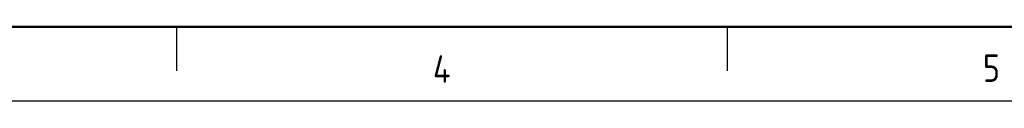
# Model space of a CAD drawing. Header units: millimetres. Extents: x 988 to 2668, y 368 to 1556.
# Tile 6 of 7: x 1558 to 1934, y 1528 to 1556. Entities that reach past the tile are written whole.
import ezdxf

# ---------------------------------------------------------------- set-up
doc = ezdxf.new("R2010")
doc.units = ezdxf.units.MM
doc.styles.add('LONG', font='gbenor.shx', dxfattribs={"bigfont": 'gbcbig.shx'})

msp = doc.modelspace()

# ---------------------------------------------------------------- linework, layer by layer
at = {"linetype": 'Continuous', "lineweight": 50}
msp.add_line((2668.11, 1556.14), (988.11, 1556.14), dxfattribs=at)
at = {"color": 2, "linetype": 'Continuous'}
for p, q in [((1618.11, 1556.14), (1618.11, 1539.34)), ((1828.11, 1556.14), (1828.11, 1539.34))]:
    msp.add_line(p, q, dxfattribs=at)
at = {"color": 7, "linetype": 'Continuous'}
msp.add_line((2639.83, 1527.86), (1101.24, 1527.86), dxfattribs=at)

# ---------------------------------------------------------------- texts
at = {"color": 5, "style": 'LONG'}
for s, p in [('4', (1715.93, 1534.82)), ('5', (1925.71, 1535.18))]:
    msp.add_text(s, height=10.5, dxfattribs=at).set_placement(p)

doc.saveas('drawing.dxf')
